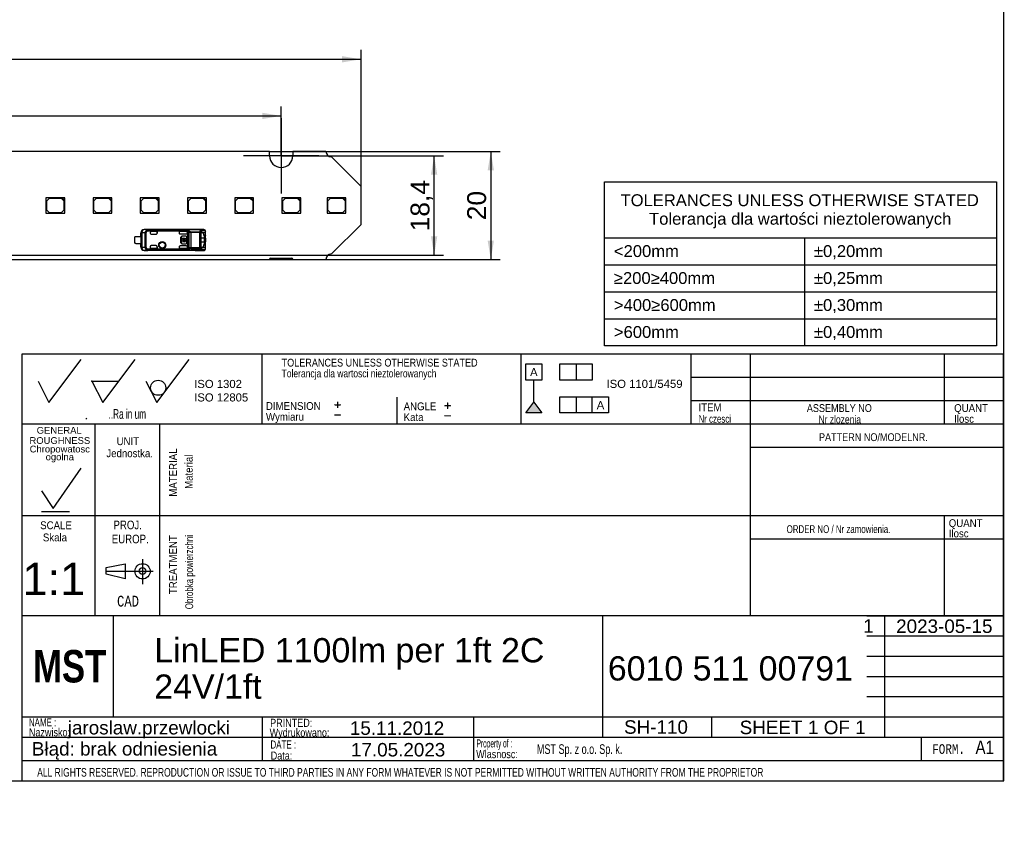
# Model space of a CAD drawing. Header units: millimetres. Extents: x 7 to 819, y 6 to 587.
# Tile 16 of 18: x 637 to 819, y 6 to 156. Entities that reach past the tile are written whole.
import ezdxf
from ezdxf.entities.mleader import LeaderData, LeaderLine
from ezdxf.enums import TextEntityAlignment as Align
from ezdxf.lldxf.tags import DXFTag
from ezdxf.math import Vec2, Vec3

# ---------------------------------------------------------------- set-up
doc = ezdxf.new("R2010")
doc.units = ezdxf.units.MM
for name, color, linetype in [('10', 7, 'Continuous'), ('Default', 7, 'Continuous'), ('frame', 7, 'Continuous'), ('LINLED_560X20MM_', 7, 'Continuous')]:
    doc.layers.add(name, color=color, linetype=linetype)
doc.styles.add('SEACAD_Arial', font='arial.ttf')
doc.styles.add('SEACAD_Lucida_Console', font='lucon.TTF', dxfattribs={"width": 0.8})
tags = doc.linetypes.add('CENTER2', pattern=[28.575, 19.05, -3.175, 3.175, -3.175]).pattern_tags.tags
tags[10:11] = [DXFTag(74, 4), DXFTag(75, 0), DXFTag(340, '0'), DXFTag(46, 0.0), DXFTag(50, 0.0), DXFTag(44, 0.0), DXFTag(45, 0.0)]
tags[8:9] = [DXFTag(74, 4), DXFTag(75, 0), DXFTag(340, '0'), DXFTag(46, 0.0), DXFTag(50, 0.0), DXFTag(44, 0.0), DXFTag(45, 0.0)]
tags[6:7] = [DXFTag(74, 4), DXFTag(75, 0), DXFTag(340, '0'), DXFTag(46, 0.0), DXFTag(50, 0.0), DXFTag(44, 0.0), DXFTag(45, 0.0)]
tags[4:5] = [DXFTag(74, 4), DXFTag(75, 0), DXFTag(340, '0'), DXFTag(46, 0.0), DXFTag(50, 0.0), DXFTag(44, 0.0), DXFTag(45, 0.0)]
doc.dimstyles.new('ISO', dxfattribs={"dimtxt": 3.5, "dimasz": 3.5, "dimexe": 1.75, "dimexo": 0, "dimgap": 0.875, "dimtad": 1, "dimtxsty": 'SEACAD_Arial', "dimblk1": '_SE_FILLED', "dimblk2": '_SE_FILLED', "dimsah": 1, "dimcen": 1.75, "dimadec": 0, "dimazin": 0, "dimtfac": 0.5, "dimtdec": 3, "dimtmove": 0, "dimatfit": 3, "dimfxl": 1, "dimarcsym": 0})

# ---------------------------------------------------------------- blocks, each defined once
blk = doc.blocks.new('SEANNOT_GROUP9')
at = {"layer": 'Default', "color": 7, "linetype": 'CENTER2'}
for p, q in [((685.15, 137.55), (685.15, 123.55)), ((692.15, 130.55), (678.15, 130.55))]:
    blk.add_line(p, q, dxfattribs=at)
blk = doc.blocks.new('SE1')
at = {"layer": 'LINLED_560X20MM_', "color": 7, "linetype": 'Continuous'}
for p, q in [((683, 131.35), (624.8, 131.35)), ((683, 130.55), (683, 131.35)), ((693.45, 131.35), (687.3, 131.35)), ((687.3, 131.35), (687.3, 130.55)), ((699.95, 124.85), (694.45, 130.35)), ((699.95, 117.85), (699.95, 124.85)), ((644.53, 122.75), (641.53, 122.75)), ((641.53, 122.75), (641.53, 119.95)), ((642.13, 122.65), (641.63, 122.15)), ((644.43, 122.65), (642.13, 122.65)), ((644.93, 122.15), (644.43, 122.65)), ((645.03, 122.75), (644.53, 122.75)), ((644.53, 122.75), (645.03, 122.25)), ((645.03, 122.25), (645.03, 122.75)), ((653.28, 122.75), (650.28, 122.75)), ((650.28, 122.75), (650.28, 119.95)), ((650.88, 122.65), (650.38, 122.15)), ((653.18, 122.65), (650.88, 122.65)), ((653.68, 122.15), (653.18, 122.65)), ((653.78, 122.75), (653.28, 122.75)), ((653.28, 122.75), (653.78, 122.25)), ((653.78, 122.25), (653.78, 122.75)), ((662.03, 122.75), (659.03, 122.75)), ((659.03, 122.75), (659.03, 119.95)), ((659.63, 122.65), (659.13, 122.15)), ((661.93, 122.65), (659.63, 122.65)), ((662.43, 122.15), (661.93, 122.65)), ((662.53, 122.75), (662.03, 122.75)), ((662.03, 122.75), (662.53, 122.25)), ((662.53, 122.25), (662.53, 122.75)), ((670.78, 122.75), (667.78, 122.75)), ((667.78, 122.75), (667.78, 119.95)), ((668.38, 122.65), (667.88, 122.15)), ((670.68, 122.65), (668.38, 122.65)), ((671.18, 122.15), (670.68, 122.65)), ((671.28, 122.75), (670.78, 122.75)), ((670.78, 122.75), (671.28, 122.25)), ((671.28, 122.25), (671.28, 122.75)), ((679.53, 122.75), (676.53, 122.75)), ((676.53, 122.75), (676.53, 119.95)), ((677.13, 122.65), (676.63, 122.15)), ((679.43, 122.65), (677.13, 122.65)), ((679.93, 122.15), (679.43, 122.65)), ((680.03, 122.75), (679.53, 122.75)), ((679.53, 122.75), (680.03, 122.25)), ((680.03, 122.25), (680.03, 122.75)), ((688.28, 122.75), (685.28, 122.75)), ((685.28, 122.75), (685.28, 119.95)), ((685.88, 122.65), (685.38, 122.15)), ((688.18, 122.65), (685.88, 122.65)), ((688.68, 122.15), (688.18, 122.65)), ((688.78, 122.75), (688.28, 122.75)), ((688.28, 122.75), (688.78, 122.25)), ((688.78, 122.25), (688.78, 122.75)), ((696.65, 122.75), (693.65, 122.75)), ((693.65, 122.75), (693.65, 119.95)), ((694.25, 122.65), (693.75, 122.15)), ((696.55, 122.65), (694.25, 122.65)), ((697.05, 122.15), (696.55, 122.65)), ((697.15, 122.75), (696.65, 122.75)), ((696.65, 122.75), (697.15, 122.25)), ((697.15, 122.25), (697.15, 122.75)), ((641.63, 122.15), (641.63, 120.55)), ((641.63, 120.55), (642.13, 120.05)), ((644.43, 120.05), (644.93, 120.55)), ((644.93, 120.55), (644.93, 122.15)), ((645.03, 119.95), (645.03, 122.25)), ((650.38, 122.15), (650.38, 120.55)), ((650.38, 120.55), (650.88, 120.05)), ((653.18, 120.05), (653.68, 120.55)), ((653.68, 120.55), (653.68, 122.15)), ((653.78, 119.95), (653.78, 122.25)), ((659.13, 122.15), (659.13, 120.55)), ((659.13, 120.55), (659.63, 120.05)), ((661.93, 120.05), (662.43, 120.55)), ((662.43, 120.55), (662.43, 122.15)), ((662.53, 119.95), (662.53, 122.25)), ((667.88, 122.15), (667.88, 120.55)), ((667.88, 120.55), (668.38, 120.05)), ((670.68, 120.05), (671.18, 120.55)), ((671.18, 120.55), (671.18, 122.15)), ((671.28, 119.95), (671.28, 122.25)), ((676.63, 122.15), (676.63, 120.55)), ((676.63, 120.55), (677.13, 120.05)), ((679.43, 120.05), (679.93, 120.55)), ((679.93, 120.55), (679.93, 122.15)), ((680.03, 119.95), (680.03, 122.25)), ((685.38, 122.15), (685.38, 120.55)), ((685.38, 120.55), (685.88, 120.05)), ((688.18, 120.05), (688.68, 120.55)), ((688.68, 120.55), (688.68, 122.15)), ((688.78, 119.95), (688.78, 122.25)), ((693.75, 122.15), (693.75, 120.55)), ((693.75, 120.55), (694.25, 120.05)), ((696.55, 120.05), (697.05, 120.55)), ((697.05, 120.55), (697.05, 122.15)), ((697.15, 119.95), (697.15, 122.25)), ((641.53, 119.95), (645.03, 119.95)), ((642.13, 120.05), (644.43, 120.05)), ((650.28, 119.95), (653.78, 119.95)), ((650.88, 120.05), (653.18, 120.05)), ((659.03, 119.95), (662.53, 119.95)), ((659.63, 120.05), (661.93, 120.05)), ((667.78, 119.95), (671.28, 119.95)), ((668.38, 120.05), (670.68, 120.05)), ((676.53, 119.95), (680.03, 119.95)), ((677.13, 120.05), (679.43, 120.05)), ((685.28, 119.95), (688.78, 119.95)), ((685.88, 120.05), (688.18, 120.05)), ((693.65, 119.95), (697.15, 119.95)), ((694.25, 120.05), (696.55, 120.05)), ((669.2, 116.9), (659.76, 116.9)), ((659.76, 116.9), (659.77, 116.88)), ((660.44, 116.87), (659.77, 116.88)), ((660.44, 116.87), (670.23, 116.87)), ((660.44, 116.87), (660.44, 116.87)), ((670.23, 116.87), (660.44, 116.87)), ((669.2, 116.89), (669.2, 116.9)), ((670.81, 116.89), (669.2, 116.89)), ((670.81, 116.89), (669.21, 116.89)), ((670.81, 116.89), (670.23, 116.87)), ((670.23, 116.87), (670.23, 116.87)), ((694.45, 112.35), (699.95, 117.85)), ((658.05, 114.37), (658.05, 115.52)), ((658.2, 115.57), (659.15, 115.57)), ((659.15, 115.57), (659.15, 116.3)), ((659.17, 116.28), (659.15, 116.3)), ((659.15, 115.57), (659.15, 114.32)), ((659.31, 116.28), (659.17, 116.28)), ((659.17, 113.61), (659.17, 116.28)), ((659.93, 116.27), (659.31, 116.28)), ((659.31, 116.28), (659.31, 113.61)), ((659.93, 113.62), (659.93, 116.27)), ((660.08, 116.27), (659.93, 116.27)), ((660.08, 116.27), (660.08, 113.62)), ((660.23, 116.77), (660.31, 116.6)), ((667.84, 116.78), (660.31, 116.78)), ((660.31, 116.6), (660.31, 116.78)), ((667.79, 116.6), (660.31, 116.6)), ((660.85, 116.3), (660.85, 116.2)), ((662.15, 116.5), (661.05, 116.5)), ((662.15, 116.5), (661.05, 116.5)), ((661.05, 116.5), (661.05, 116.5)), ((661.05, 116), (661.95, 116)), ((662.15, 116.2), (662.15, 116.5)), ((662.15, 116.5), (662.15, 116.5)), ((662.15, 116.5), (662.15, 116.2)), ((662.15, 116.2), (662.15, 116.2)), ((667.59, 116.5), (666.25, 116.5)), ((666.25, 116.5), (666.25, 116.25)), ((667.59, 116.5), (666.25, 116.5)), ((666.25, 116.5), (666.25, 116.5)), ((666.25, 116.5), (666.25, 116.26)), ((666.25, 116.26), (666.25, 116.25)), ((666.45, 116.06), (667.59, 116.06)), ((666.49, 115.25), (666.46, 115.25)), ((666.46, 115.25), (666.46, 114.65)), ((666.49, 115.25), (666.49, 114.65)), ((666.74, 115.44), (666.6, 115.44)), ((666.6, 115.44), (666.6, 114.45)), ((666.74, 115.01), (666.74, 115.44)), ((666.84, 115.01), (666.74, 115.01)), ((666.89, 115.67), (666.89, 115.65)), ((667.49, 115.67), (666.89, 115.67)), ((667.49, 115.65), (666.89, 115.65)), ((667.38, 115.01), (666.96, 115.01)), ((667.09, 115.15), (667.09, 115.27)), ((667.25, 115.27), (667.25, 115.15)), ((667.49, 115.65), (667.49, 115.67)), ((667.6, 115.01), (667.5, 115.01)), ((667.59, 116.5), (667.59, 116.5)), ((667.6, 114.88), (667.6, 115.01)), ((667.71, 115.45), (667.69, 115.45)), ((667.69, 114.45), (667.69, 115.45)), ((667.71, 114.45), (667.71, 115.45)), ((667.79, 116.58), (667.79, 116.6)), ((667.79, 116.58), (667.79, 116.3)), ((667.79, 116.26), (667.79, 116.3)), ((667.79, 116.26), (667.79, 113.64)), ((668.07, 113.45), (668.07, 116.44)), ((668.41, 116.49), (668.41, 116.36)), ((668.41, 116.49), (670.05, 116.49)), ((668.41, 116.36), (668.41, 113.53)), ((670.05, 116.36), (668.41, 116.36)), ((670.05, 116.36), (670.05, 116.49)), ((670.05, 116.36), (670.24, 116.36)), ((670.05, 113.53), (670.05, 116.36)), ((670.24, 116.36), (670.24, 113.53)), ((670.26, 114.1), (670.26, 115.8)), ((670.85, 115.3), (670.26, 115.3)), ((670.36, 116.31), (670.52, 116.31)), ((671, 116.69), (670.42, 116.67)), ((670.48, 116.41), (670.42, 116.39)), ((670.48, 116.41), (670.81, 116.41)), ((670.52, 116.31), (670.81, 116.41)), ((670.81, 116.02), (671.09, 116.09)), ((671.15, 115.74), (670.85, 115.7)), ((670.85, 115.7), (670.85, 115.3)), ((671.15, 115.3), (670.85, 115.3)), ((670.85, 115.3), (670.85, 114.6)), ((671.09, 116.09), (671.09, 116.65)), ((671.15, 115.74), (671.15, 116.49)), ((671.15, 115.3), (671.15, 115.74)), ((671.15, 115.3), (671.15, 114.6)), ((658.2, 114.32), (659.15, 114.32)), ((659.15, 113.6), (659.15, 114.32)), ((659.15, 113.6), (659.17, 113.61)), ((659.17, 113.61), (659.31, 113.61)), ((659.31, 113.61), (659.93, 113.62)), ((659.93, 113.62), (660.08, 113.62)), ((660.31, 113.29), (660.23, 113.12)), ((660.31, 113.29), (667.79, 113.29)), ((660.31, 113.11), (660.31, 113.29)), ((660.85, 113.7), (660.85, 113.59)), ((661.95, 113.9), (661.05, 113.9)), ((661.05, 113.39), (661.05, 113.39)), ((661.05, 113.39), (662.15, 113.39)), ((662.15, 113.39), (661.05, 113.39)), ((662.15, 113.39), (662.15, 113.7)), ((662.15, 113.7), (662.15, 113.7)), ((662.15, 113.7), (662.15, 113.39)), ((662.15, 113.39), (662.15, 113.39)), ((666.25, 113.64), (666.25, 113.39)), ((666.25, 113.64), (666.25, 113.64)), ((666.25, 113.64), (666.25, 113.39)), ((667.59, 113.39), (666.25, 113.39)), ((666.25, 113.39), (666.25, 113.39)), ((667.59, 113.39), (666.25, 113.39)), ((667.59, 113.84), (666.45, 113.84)), ((666.46, 114.65), (666.49, 114.65)), ((666.6, 114.45), (666.74, 114.45)), ((666.74, 114.45), (666.74, 114.88)), ((666.74, 114.88), (666.84, 114.88)), ((666.89, 114.25), (666.89, 114.22)), ((666.89, 114.25), (667.49, 114.25)), ((666.89, 114.22), (667.49, 114.22)), ((666.96, 114.88), (667.38, 114.88)), ((667.49, 114.22), (667.49, 114.25)), ((667.5, 114.88), (667.6, 114.88)), ((667.59, 113.39), (667.59, 113.39)), ((667.69, 114.45), (667.71, 114.45)), ((667.79, 113.59), (667.79, 113.64)), ((667.79, 113.59), (667.79, 113.31)), ((668.41, 113.53), (670.05, 113.53)), ((668.41, 113.53), (668.41, 113.4)), ((668.41, 113.4), (670.05, 113.4)), ((670.05, 113.53), (670.24, 113.53)), ((670.05, 113.4), (670.05, 113.53)), ((670.26, 114.6), (670.85, 114.6)), ((670.52, 113.58), (670.36, 113.58)), ((670.42, 113.22), (671, 113.21)), ((670.43, 113.5), (670.48, 113.48)), ((670.81, 113.48), (670.48, 113.48)), ((670.81, 113.48), (670.52, 113.58)), ((671.09, 113.8), (670.81, 113.87)), ((670.85, 114.6), (671.15, 114.6)), ((670.85, 114.6), (670.85, 114.19)), ((670.85, 114.19), (671.15, 114.15)), ((671.09, 113.25), (671.09, 113.8)), ((671.15, 114.15), (671.15, 114.6)), ((671.15, 113.4), (671.15, 114.15)), ((624.8, 111.35), (683, 111.35)), ((659.77, 113.01), (659.76, 113)), ((669.2, 113), (659.76, 113)), ((659.77, 113.01), (660.44, 113.02)), ((660.31, 113.11), (667.85, 113.11)), ((670.23, 113.03), (660.44, 113.03)), ((660.44, 113.03), (660.44, 113.02)), ((670.23, 113.02), (660.44, 113.02)), ((669.2, 113), (669.2, 113.01)), ((669.2, 113.01), (670.81, 113.01)), ((669.21, 113.01), (670.81, 113.01)), ((670.23, 113.02), (670.23, 113.03)), ((670.23, 113.02), (670.81, 113.01)), ((683.25, 111.6), (687.05, 111.6)), ((687.3, 111.35), (693.45, 111.35))]:
    blk.add_line(p, q, dxfattribs=at)
for radius in [0.657, 0.586, 0.552, 0.55]:
    blk.add_circle((663.1, 114), radius, dxfattribs=at)
for centre, radius, start, end in [((685.15, 130.55), 2.15, 180, 0), ((694.45, 131.35), 1, 180, 270), ((659.77, 116.28), 0.6, 90.167, 179.9956), ((670.5, 116.57), 0.407, 132.1388, 158.8853), ((670.21, 116.66), 0.207, 3.114, 84.8372), ((670.81, 116.55), 0.334, 46.1104, 90.7768), ((670.8, 116.69), 0.195, 358.48, 88.0009), ((658.2, 115.32), 0.25, 90, 126.8699), ((660.51, 116.26), 0.581, 119.4689, 178.872), ((660.3, 116.57), 0.213, 87.5508, 111.036), ((661.05, 116.2), 0.2, 180, 270), ((666.89, 115.25), 0.426, 90, 180), ((666.89, 115.25), 0.4, 90, 180), ((667.17, 114.95), 0.337, 104.2042, 168.6727), ((667.17, 114.95), 0.217, 112.432, 162.2153), ((667.17, 114.95), 0.337, 11.3273, 75.7958), ((667.17, 114.95), 0.217, 17.7847, 67.568), ((667.49, 115.45), 0.226, 0, 90), ((667.49, 115.45), 0.2, 0, 90), ((668.61, 116.43), 0.844, 155.6531, 168.4656), ((667.28, 115.24), 1.43, 56.5348, 69.274), ((667.38, 115.61), 1.26, 50.3962, 68.2215), ((668.44, 116.26), 0.417, 128.8787, 154.1069), ((668.42, 117.2), 0.835, 245.1134, 269.2217), ((668.43, 116.85), 0.367, 227.8882, 266.9813), ((671.29, 116.2), 1.27, 156.5296, 167.1701), ((670.02, 116.24), 0.249, 29.2863, 83.1685), ((670.06, 116.46), 0.264, 20.0118, 76.8819), ((671.14, 116.11), 0.935, 152.0835, 164.2354), ((670.63, 116.38), 0.362, 126.7396, 153.2278), ((669.85, 115.73), 1, 358.5159, 16.9099), ((670.77, 116.52), 0.383, 356.0954, 45.5971), ((670.93, 116.67), 0.168, 351.8712, 47.8737), ((670.41, 115.79), 0.745, 355.9747, 23.6554), ((658.2, 114.57), 0.25, 233.1301, 270), ((659.77, 113.61), 0.6, 180.0044, 269.8384), ((660.51, 113.63), 0.583, 181.2448, 240.4152), ((661.05, 113.7), 0.2, 90, 180), ((666.89, 114.65), 0.426, 180, 270), ((666.89, 114.65), 0.4, 180, 270), ((667.17, 114.95), 0.337, 191.3273, 348.6727), ((667.17, 114.95), 0.217, 197.7847, 342.2153), ((667.49, 114.45), 0.2, 270, 360), ((667.49, 114.45), 0.226, 270, 360), ((667.3, 114.61), 1.39, 290.5131, 303.675), ((668.26, 113.35), 0.473, 186.7862, 209.799), ((667.36, 114.32), 1.3, 292.1154, 309.3312), ((668.42, 112.7), 0.829, 90.6937, 114.9709), ((668.41, 113.61), 0.374, 204.2976, 232.5166), ((668.43, 113.04), 0.368, 93.1482, 132.1817), ((670.02, 113.65), 0.249, 276.7448, 330.7526), ((671.29, 113.69), 1.27, 192.7997, 203.4875), ((670.06, 113.44), 0.264, 283.1368, 339.9954), ((670.5, 113.33), 0.407, 201.1423, 227.8571), ((670.21, 113.23), 0.207, 275.1634, 356.886), ((671.21, 113.81), 1.02, 196.251, 207.4426), ((670.63, 113.51), 0.362, 206.7747, 233.2552), ((669.71, 114.18), 1.14, 344.2066, 0.3835), ((670.8, 113.2), 0.195, 272.0033, 1.5118), ((670.77, 113.37), 0.38, 314.263, 4.1551), ((670.93, 113.22), 0.167, 312.1302, 8.1803), ((670.41, 114.1), 0.741, 336.2651, 4.0975), ((660.3, 113.32), 0.213, 248.9632, 272.4491), ((670.81, 113.34), 0.334, 269.1862, 313.9533), ((683.25, 111.35), 0.25, 90, 180), ((687.05, 111.35), 0.25, 0, 90), ((694.45, 111.35), 1, 90, 180)]:
    blk.add_arc(centre, radius, start, end, dxfattribs=at)
for centre, major_axis, ratio, start_param, end_param in [((659.75, 116.3), (0.424, -0.424), 0.999924, 2.349833, 3.926953), ((659.77, 116.28), (0.006, 0.6), 0.766027, 0.015856, 1.578763), ((669.2, 116.3), (0, 0.6), 0.999962, 6.103712, 6.283185), ((670.23, 116.67), (-0.005, 0.2), 0.939661, 4.689876, 6.257716), ((661.05, 116.3), (0, -0.2), 0.999994, 3.141593, 4.712389), ((661.05, 116.3), (0, -0.2), 0.999994, 3.141593, 4.712389), ((661.95, 116.2), (-0.2, 0), 0.999848, 1.570796, 3.141593), ((661.95, 116.2), (-0.2, 0), 0.999848, 1.570796, 3.141593), ((666.45, 116.26), (0.141, -0.141), 0.999695, 3.926839, 5.497939), ((666.45, 116.25), (0.141, -0.141), 0.999695, 3.9588, 4.712389), ((667.59, 116.3), (0, -0.2), 0.999994, 1.570796, 3.141593), ((667.59, 116.3), (0, -0.2), 0.999994, 1.570796, 3.141593), ((667.59, 116.26), (0, -0.2), 0.999848, 0, 1.570796), ((671, 115.78), (-0.001, -0.902), 0.342128, 2.840877, 3.150375), ((659.75, 113.6), (0.424, 0.424), 0.999924, 2.356233, 3.933355), ((659.77, 113.61), (-0.006, 0.6), 0.766027, 1.56283, 3.125796), ((661.05, 113.59), (0, 0.2), 0.999994, 1.570796, 3.141593), ((661.05, 113.59), (0, 0.2), 0.999994, 1.570796, 3.141593), ((661.95, 113.7), (-0.2, 0), 0.999848, 3.141593, 4.712389), ((661.95, 113.7), (-0.2, 0), 0.999848, 3.141593, 4.712389), ((666.45, 113.64), (0.141, 0.141), 0.999695, 0.785246, 2.356347), ((666.45, 113.64), (0.141, 0.141), 0.999695, 1.570796, 2.343651), ((667.59, 113.64), (0, 0.2), 0.999848, 4.712389, 6.283185), ((667.59, 113.59), (0, 0.2), 0.999994, 3.140535, 4.712389), ((667.59, 113.59), (0, 0.2), 0.999994, 3.140004, 4.712389), ((670.23, 113.22), (0.005, 0.2), 0.939661, 3.16702, 4.734916), ((671, 114.11), (0, 0.9), 0.34204, 3.132977, 3.442996), ((669.2, 113.6), (0, 0.6), 0.999962, 3.141593, 3.321066)]:
    blk.add_ellipse(centre, major_axis=major_axis, ratio=ratio, start_param=start_param, end_param=end_param, dxfattribs=at)
for points, degree, knots in [([(660.23, 116.77), (660.23, 116.78), (660.25, 116.81), (660.27, 116.83), (660.31, 116.85), (660.36, 116.87), (660.41, 116.87), (660.44, 116.87)], 3, [0, 0, 0, 0, 0.225106, 0.406821, 0.546306, 0.765172, 1, 1, 1, 1]), ([(660.44, 116.87), (660.43, 116.87), (660.41, 116.86), (660.38, 116.86), (660.36, 116.85), (660.34, 116.84), (660.33, 116.83), (660.32, 116.81), (660.31, 116.79), (660.31, 116.78)], 3, [0, 0, 0, 0, 0.110474, 0.221192, 0.340028, 0.473427, 0.625996, 0.800833, 1, 1, 1, 1]), ([(660.31, 116.6), (660.2, 116.54), (660.15, 116.46), (660.09, 116.37), (660.08, 116.27)], 2, [0, 0, 0, 0.5, 0.5, 1, 1, 1]), ([(670.26, 115.8), (670.26, 116.05), (670.32, 116.23), (670.38, 116.41), (670.48, 116.41)], 2, [0, 0, 0, 0.5, 0.5, 1, 1, 1]), ([(670.81, 116.02), (670.8, 116.04), (670.78, 116.08), (670.75, 116.14), (670.71, 116.2), (670.67, 116.24), (670.62, 116.28), (670.57, 116.3), (670.54, 116.31), (670.52, 116.31)], 3, [0, 0, 0, 0, 0.117572, 0.243562, 0.377981, 0.520832, 0.67212, 0.831843, 1, 1, 1, 1]), ([(670.81, 116.41), (670.89, 116.41), (670.96, 116.33), (671.04, 116.24), (671.09, 116.09)], 2, [0, 0, 0, 0.50021, 0.50021, 1, 1, 1]), ([(671.15, 116.49), (671.15, 116.51), (671.15, 116.54), (671.14, 116.58), (671.12, 116.62), (671.1, 116.64), (671.09, 116.65)], 3, [0, 0, 0, 0, 0.244652, 0.491458, 0.742562, 1, 1, 1, 1]), ([(660.08, 113.62), (660.09, 113.52), (660.15, 113.44), (660.2, 113.35), (660.31, 113.29)], 2, [0, 0, 0, 0.5, 0.5, 1, 1, 1]), ([(670.48, 113.48), (670.39, 113.49), (670.32, 113.67), (670.26, 113.84), (670.26, 114.1)], 2, [0, 0, 0, 0.5, 0.5, 1, 1, 1]), ([(670.52, 113.58), (670.52, 113.58), (670.55, 113.58), (670.61, 113.6), (670.68, 113.66), (670.75, 113.75), (670.79, 113.83), (670.81, 113.87)], 3, [0, 0, 0, 0, 0.000046, 0.262507, 0.516593, 0.762391, 1, 1, 1, 1]), ([(671.09, 113.25), (671.1, 113.25), (671.12, 113.27), (671.13, 113.29), (671.14, 113.32), (671.15, 113.36), (671.15, 113.39), (671.15, 113.4)], 3, [0, 0, 0, 0, 0.20636, 0.408491, 0.607418, 0.804218, 1, 1, 1, 1]), ([(660.44, 113.02), (660.43, 113.02), (660.4, 113.02), (660.36, 113.03), (660.33, 113.03), (660.29, 113.05), (660.26, 113.07), (660.24, 113.11), (660.23, 113.12)], 3, [0, 0, 0, 0, 0.120723, 0.235221, 0.34634, 0.457185, 0.682198, 1, 1, 1, 1]), ([(660.31, 113.11), (660.31, 113.1), (660.32, 113.08), (660.33, 113.05), (660.36, 113.04), (660.39, 113.03), (660.43, 113.03), (660.44, 113.03)], 3, [0, 0, 0, 0, 0.272042, 0.497908, 0.684926, 0.845835, 1, 1, 1, 1])]:
    blk.add_open_spline(points, degree=degree, knots=knots, dxfattribs=at)
for points, degree in [([(667.79, 113.29), (667.79, 113.29), (667.79, 113.3), (667.79, 113.3), (667.79, 113.31), (667.79, 113.31)], 3), ([(671.09, 113.8), (670.97, 113.48), (670.81, 113.48)], 2)]:
    blk.add_open_spline(points, degree=degree, dxfattribs=at)
blk = doc.blocks.new('DMBLK1')
at = {"layer": 'Default', "linetype": 'Continuous'}
for points in [[(714.09, 127.05), (713.51, 130.55), (712.92, 127.05)], [(714.09, 115.65), (712.92, 115.65), (713.51, 112.15)]]:
    blk.add_hatch(color=7, dxfattribs=at).paths.add_polyline_path(points)
at = {"layer": 'Default', "color": 7, "linetype": 'Continuous'}
for p, q in [((685.15, 130.55), (715.26, 130.55)), ((713.51, 112.15), (713.51, 130.55)), ((622.65, 112.15), (715.26, 112.15))]:
    blk.add_line(p, q, dxfattribs=at)
at = {"layer": 'Default', "color": 7, "linetype": 'Continuous', "style": 'SEACAD_Arial'}
blk.add_text('18,4', height=3.5, rotation=90, dxfattribs=at).set_placement((709.13, 116.55), align=Align.TOP_LEFT)
blk = doc.blocks.new('_SE_FILLED')
at = {"color": 0}
blk.add_line((0, 0), (-1, 0), dxfattribs=at)
blk.add_solid([(0, 0), (-1, -0.1665), (-1, 0.1665), (0, 0)], dxfattribs=at)
blk = doc.blocks.new('DMBLK2')
at = {"layer": 'Default', "linetype": 'Continuous'}
for points in [[(724.59, 127.85), (724.01, 131.35), (723.42, 127.85)], [(724.59, 114.85), (723.42, 114.85), (724.01, 111.35)]]:
    blk.add_hatch(color=7, dxfattribs=at).paths.add_polyline_path(points)
at = {"layer": 'Default', "color": 7, "linetype": 'Continuous'}
for p, q in [((683, 131.35), (725.76, 131.35)), ((724.01, 131.35), (724.01, 111.35)), ((683, 111.35), (725.76, 111.35))]:
    blk.add_line(p, q, dxfattribs=at)
at = {"layer": 'Default', "color": 7, "linetype": 'Continuous', "style": 'SEACAD_Arial'}
blk.add_text('20', height=3.5, rotation=90, dxfattribs=at).set_placement((719.63, 118.61), align=Align.TOP_LEFT)
blk = doc.blocks.new('DMBLK13')
at = {"layer": 'Default', "linetype": 'Continuous'}
for points in [[(563.65, 138.53), (560.15, 137.95), (563.65, 137.37)], [(681.65, 138.53), (681.65, 137.37), (685.15, 137.95)]]:
    blk.add_hatch(color=7, dxfattribs=at).paths.add_polyline_path(points)
at = {"layer": 'Default', "color": 7, "linetype": 'Continuous'}
for p, q in [((560.15, 130.55), (560.15, 139.7)), ((685.15, 130.55), (685.15, 139.7)), ((560.15, 137.95), (685.15, 137.95))]:
    blk.add_line(p, q, dxfattribs=at)
at = {"layer": 'Default', "color": 7, "linetype": 'Continuous', "style": 'SEACAD_Arial'}
blk.add_text('125', height=3.5, dxfattribs=at).set_placement((618.54, 142.33), align=Align.TOP_LEFT)
blk = doc.blocks.new('DMBLK15')
at = {"layer": 'Default', "linetype": 'Continuous'}
for points in [[(143.85, 149.03), (140.35, 148.45), (143.85, 147.87)], [(696.45, 149.03), (696.45, 147.87), (699.95, 148.45)]]:
    blk.add_hatch(color=7, dxfattribs=at).paths.add_polyline_path(points)
at = {"layer": 'Default', "color": 7, "linetype": 'Continuous'}
for p, q in [((140.35, 124.85), (140.35, 150.2)), ((699.95, 124.85), (699.95, 150.2)), ((140.35, 148.45), (699.95, 148.45))]:
    blk.add_line(p, q, dxfattribs=at)
at = {"layer": 'Default', "color": 7, "linetype": 'Continuous', "style": 'SEACAD_Arial'}
blk.add_text('559,6', height=3.5, dxfattribs=at).set_placement((413.99, 152.83), align=Align.TOP_LEFT)
blk = doc.blocks.new('SEANNOT_GROUP22')
at = {"layer": 'Default', "color": 7, "linetype": 'Continuous', "style": 'SEACAD_Arial'}
for s, p in [('LinLED 1100lm per 1ft 2C', (661.62, 41.14)), ('24V/1ft', (661.62, 34.39))]:
    blk.add_text(s, height=4.5, dxfattribs=at).set_placement(p, align=Align.TOP_LEFT)
blk = doc.blocks.new('SEANNOT_GROUP23')
at = {"layer": 'Default', "color": 7, "linetype": 'Continuous', "style": 'SEACAD_Arial'}
blk.add_text('6010 511 00791', height=4.5, dxfattribs=at).set_placement((745.7, 37.77), align=Align.TOP_LEFT)
blk = doc.blocks.new('SEANNOT_GROUP24')
at = {"layer": 'Default', "color": 7, "linetype": 'Continuous', "style": 'SEACAD_Arial'}
blk.add_text('jaroslaw.przewlocki', height=2.5, dxfattribs=at).set_placement((645.59, 25.78), align=Align.TOP_LEFT)
blk = doc.blocks.new('SEANNOT_GROUP25')
at = {"layer": 'Default', "color": 7, "linetype": 'Continuous', "style": 'SEACAD_Arial'}
blk.add_text('SH-110', height=2.5, dxfattribs=at).set_placement((748.71, 25.9), align=Align.TOP_LEFT)
blk = doc.blocks.new('SEANNOT_GROUP26')
at = {"layer": 'Default', "color": 7, "linetype": 'Continuous', "style": 'SEACAD_Arial'}
blk.add_text('1:1', height=6, dxfattribs=at).set_placement((637.18, 55.12), align=Align.TOP_LEFT)
blk = doc.blocks.new('_Dot')
at = {"color": 0, "linetype": 'ByBlock', "lineweight": -2}
blk.add_line((-0.5, 0), (-1, 0), dxfattribs=at)
at = {"color": 0, "linetype": 'ByBlock', "const_width": 0.5}
blk.add_lwpolyline([(-0.25, 0, 1), (0.25, 0, 1)], format="xyb", close=True, dxfattribs=at)
blk = doc.blocks.new('SEANNOT_GROUP28')
at = {"layer": 'Default', "color": 7, "linetype": 'Continuous', "style": 'SEACAD_Arial'}
blk.add_text('15.11.2012', height=2.5, dxfattribs=at).set_placement((697.88, 25.7), align=Align.TOP_LEFT)
blk = doc.blocks.new('SEANNOT_GROUP29')
at = {"layer": 'Default', "color": 7, "linetype": 'Continuous', "style": 'SEACAD_Arial'}
blk.add_text('17.05.2023', height=2.5, dxfattribs=at).set_placement((698.09, 21.69), align=Align.TOP_LEFT)
blk = doc.blocks.new('SEANNOT_GROUP30')
at = {"layer": 'Default', "color": 7, "linetype": 'Continuous', "style": 'SEACAD_Arial'}
blk.add_text('1', height=2.5, dxfattribs=at).set_placement((793.05, 44.63), align=Align.TOP_LEFT)
blk = doc.blocks.new('SEANNOT_GROUP31')
at = {"layer": 'Default', "color": 7, "linetype": 'Continuous', "style": 'SEACAD_Arial'}
for s, p in [('SHEET ', (770.14, 25.83)), ('1', (782.8, 25.83)), (' OF ', (784.76, 25.83)), ('1', (791.55, 25.83))]:
    blk.add_text(s, height=2.5, dxfattribs=at).set_placement(p, align=Align.TOP_LEFT)
blk = doc.blocks.new('SEANNOT_GROUP32')
at = {"layer": 'Default', "color": 7, "linetype": 'Continuous', "style": 'SEACAD_Arial'}
blk.add_text('2023-05-15', height=2.5, dxfattribs=at).set_placement((799.15, 44.59), align=Align.TOP_LEFT)
blk = doc.blocks.new('SE8')
at = {"layer": 'frame', "color": 7, "linetype": 'Continuous'}
for p, q in [((745.07, 115.34), (817.78, 115.34)), ((782.15, 115.34), (782.15, 110.34)), ((745.07, 110.34), (817.78, 110.34)), ((782.15, 110.34), (782.15, 105.34)), ((745.07, 105.34), (817.78, 105.34)), ((782.15, 105.34), (782.15, 100.34)), ((745.07, 100.34), (817.78, 100.34)), ((782.15, 100.34), (782.15, 95.34))]:
    blk.add_line(p, q, dxfattribs=at)
blk.add_lwpolyline([(745.07, 95.34), (745.07, 125.76), (817.78, 125.76), (817.78, 95.34), (745.07, 95.34)], dxfattribs=at)
at = {"layer": 'frame', "color": 7, "linetype": 'Continuous', "style": 'SEACAD_Arial'}
for s, p in [('TOLERANCES UNLESS OTHERWISE STATED', (748.06, 123.42)), ('Tolerancja dla wartości nieztolerowanych', (753.35, 119.98)), ('<200mm', (746.83, 113.99)), ('±0,20mm', (783.91, 113.99)), ('≥200≥400mm', (746.83, 108.99)), ('±0,25mm', (783.91, 108.99)), ('>400≥600mm', (746.83, 103.99)), ('±0,30mm', (783.91, 103.99)), ('>600mm', (746.83, 98.99)), ('±0,40mm', (783.91, 98.99))]:
    blk.add_text(s, height=2.2, dxfattribs=at).set_placement(p, align=Align.TOP_LEFT)

msp = doc.modelspace()

# ---------------------------------------------------------------- hatches: boundary and pattern name
at = {"layer": 'Default', "linetype": 'Continuous'}
msp.add_hatch(color=7, dxfattribs=at).paths.add_polyline_path([(731.992, 84.877), (730.492, 82.892), (733.492, 82.892)])

# ---------------------------------------------------------------- linework, layer by layer
at = {"layer": '10', "color": 7, "linetype": 'Continuous'}
for p, q in [((681.575, 93.794), (681.575, 80.794)), ((729.575, 93.794), (729.575, 80.794)), ((761.075, 93.794), (761.075, 80.794)), ((772.075, 93.794), (772.075, 45.294)), ((808.075, 93.794), (808.075, 80.794)), ((642.075, 84.794), (648.075, 92.794)), ((652.075, 84.794), (658.075, 92.794)), ((662.075, 84.794), (668.075, 92.794)), ((819.075, 89.461), (761.075, 89.461)), ((640.075, 88.794), (642.075, 84.794)), ((650.075, 88.794), (655.075, 88.794)), ((650.075, 88.794), (652.075, 84.794)), ((660.075, 88.794), (662.075, 84.794)), ((706.575, 85.794), (706.575, 80.794)), ((819.075, 85.127), (761.075, 85.127)), ((819.075, 80.794), (637.075, 80.794)), ((648.949, 81.721), (649.125, 81.927)), ((650.575, 80.794), (650.575, 45.294)), ((650.575, 80.794), (650.575, 46.794)), ((662.575, 80.794), (662.575, 45.294)), ((819.075, 76.461), (772.075, 76.461)), ((642.877, 65.159), (648.076, 72.664)), ((640.735, 68.441), (642.877, 65.159)), ((640.735, 64.619), (645.934, 64.619)), ((819.075, 63.794), (637.075, 63.794)), ((808.075, 63.794), (808.075, 45.294)), ((819.075, 59.461), (772.075, 59.461)), ((652.721, 54.209), (656.206, 54.901)), ((656.206, 54.901), (656.206, 52.133)), ((659.45, 55.77), (659.45, 51.161)), ((659.45, 55.77), (659.45, 51.161)), ((652.721, 53.016), (652.721, 54.209)), ((656.206, 52.133), (652.721, 53.016)), ((744.7, 45.294), (637.075, 45.294)), ((744.575, 45.294), (637.075, 45.294)), ((654.075, 26.544), (654.075, 45.294)), ((793.7, 45.294), (819.2, 45.294)), ((797.075, 22.794), (797.075, 45.294)), ((793.7, 41.544), (819.2, 41.544)), ((793.7, 37.794), (819.2, 37.794)), ((793.7, 34.044), (819.2, 34.044)), ((793.7, 30.294), (819.2, 30.294)), ((637.075, 26.544), (819.2, 26.544)), ((681.603, 26.521), (681.603, 18.396)), ((720.78, 26.456), (720.78, 18.331)), ((764.95, 26.544), (764.95, 22.794)), ((637.075, 22.794), (793.7, 22.794)), ((803.762, 22.794), (803.762, 18.419)), ((637.075, 18.419), (819.075, 18.419))]:
    msp.add_line(p, q, dxfattribs=at)
at = {"layer": '10', "color": 7, "linetype": 'CENTER2'}
msp.add_line((652.721, 53.517), (661.436, 53.517), dxfattribs=at)
at = {"layer": '10', "color": 7, "linetype": 'Continuous'}
for points in [[(819.075, 14.669), (819.075, 93.794), (637.075, 93.794), (637.075, 14.669), (819.075, 14.669)], [(744.7, 45.294), (744.7, 22.794), (819.075, 22.794), (819.075, 45.294), (744.7, 45.294)]]:
    msp.add_lwpolyline(points, dxfattribs=at)
for centre, radius in [((662.347, 87.549), 1.402), ((659.45, 53.517), 1.415), ((659.45, 53.576), 0.607)]:
    msp.add_circle(centre, radius, dxfattribs=at)
msp.add_point((650.075, 88.794), dxfattribs=at)
at = {"layer": 'Default', "color": 7, "linetype": 'Continuous'}
for p, q in [((819.1, 14.67), (819.1, 586.67)), ((730.492, 88.983), (730.492, 91.983)), ((730.492, 91.983), (733.492, 91.983)), ((733.492, 91.983), (733.492, 88.983)), ((736.828, 88.983), (736.828, 91.983)), ((736.828, 91.983), (742.828, 91.983)), ((739.828, 91.983), (739.828, 88.983)), ((742.828, 91.983), (742.828, 88.983)), ((733.492, 88.983), (730.492, 88.983)), ((731.992, 84.877), (731.992, 88.983)), ((742.828, 88.983), (736.828, 88.983)), ((736.828, 82.892), (736.828, 85.892)), ((736.828, 85.892), (745.828, 85.892)), ((739.828, 85.892), (739.828, 82.892)), ((742.828, 82.892), (742.828, 85.892)), ((745.828, 85.892), (745.828, 82.892)), ((730.492, 82.892), (731.992, 84.877)), ((731.992, 84.877), (733.492, 82.892)), ((733.492, 82.892), (730.492, 82.892)), ((745.828, 82.892), (736.828, 82.892)), ((6.708, 14.67), (819.1, 14.67))]:
    msp.add_line(p, q, dxfattribs=at)

# ---------------------------------------------------------------- block references
at = {"layer": 'Default'}
for name in ['SEANNOT_GROUP9', 'SE1', 'SEANNOT_GROUP26', 'SEANNOT_GROUP30', 'SEANNOT_GROUP32', 'SEANNOT_GROUP22', 'SEANNOT_GROUP23', 'SEANNOT_GROUP24', 'SEANNOT_GROUP28', 'SEANNOT_GROUP25', 'SEANNOT_GROUP31', 'SEANNOT_GROUP29']:
    msp.add_blockref(name, (0, 0), dxfattribs=at)
at = {"layer": 'frame'}
msp.add_blockref('SE8', (0, 0), dxfattribs=at)

# ---------------------------------------------------------------- texts
at = {"layer": '10', "attachment_point": 1}
for s, insert, char_height, width, style in [('{\\farial rounded mt|b0||i0||c0|p34;\\C7;\\H1.45000002;\\W0.83002;TOLERANCES UNLESS OTHERWISE STATED}', (685.231, 92.931), 1.45, 38.61414, 'SEACAD_Arial'), ('{\\farial rounded mt|b0||i0||c0|p34;\\C7;\\H1.45000002;\\W0.77704;Tolerancja dla wartosci nieztolerowanych}', (685.231, 90.931), 1.45, 36.02936, 'SEACAD_Arial'), ('{\\farial rounded mt|b0||i0||c0|p34;\\C7;\\H1.45000002;\\W0.883;DIMENSION}', (682.324, 84.896), 1.45, 10.15001, 'SEACAD_Arial'), ('{\\farial rounded mt|b0||i0||c0|p34;\\C7;\\H1.45000002;\\W0.883;ANGLE}', (707.852, 84.832), 1.45, 6.05218, 'SEACAD_Arial'), ('{\\farial rounded mt|b0||i0||c0|p34;\\C7;\\H1.45000002;\\W0.883;ITEM}', (762.514, 84.637), 1.45, 4.25544, 'SEACAD_Arial'), ('{\\farial rounded mt|b0||i0||c0|p34;\\C7;\\H1.45000002;\\W0.83002;ASSEMBLY NO}', (782.593, 84.51), 1.45, 12.82936, 'SEACAD_Arial'), ('{\\farial rounded mt|b0||i0||c0|p34;\\C7;\\H1.45000002;\\W0.883;QUANT}', (809.905, 84.51), 1.45, 6.24131, 'SEACAD_Arial'), ('{\\farial rounded mt|b0||i0||c0|p34;\\C7;\\H1.8;\\W0.608;..Ra in um}', (653.139, 83.594), 1.8, 8.92175, 'SEACAD_Arial'), ('{\\farial rounded mt|b0||i0||c0|p34;\\C7;\\H1.45000002;\\W0.883;Wymiaru}', (682.324, 82.896), 1.45, 8.67569, 'SEACAD_Arial'), ('{\\farial rounded mt|b0||i0||c0|p34;\\C7;\\H1.45000002;\\W0.883;Kata}', (707.852, 82.832), 1.45, 5.07501, 'SEACAD_Arial'), ('{\\farial rounded mt|b0||i0||c0|p34;\\C7;\\H1.45000002;\\W0.72406;Nr czesci }', (762.514, 82.51), 1.45, 7.78588, 'SEACAD_Arial'), ('{\\farial rounded mt|b0||i0||c0|p34;\\C7;\\H1.45000002;\\W0.77704;Nr zlozenia}', (784.757, 82.411), 1.45, 9.50428, 'SEACAD_Arial'), ('{\\farial rounded mt|b0||i0||c0|p34;\\C7;\\H1.45000002;\\W0.883;Ilosc}', (809.905, 82.51), 1.45, 6.93479, 'SEACAD_Arial'), ('{\\farial rounded mt|b0||i0||c0|p34;\\C7;\\H1.45000002;\\W0.83002;PATTERN NO/MODELNR.}', (784.847, 79.116), 1.45, 21.43479, 'SEACAD_Arial'), ('{\\farial rounded mt|b0||i0||c0|p34;\\C7;\\H1.45000002;\\W0.883;UNIT}', (654.641, 78.367), 1.45, 4.16088, 'SEACAD_Arial'), ('{\\farial rounded mt|b0||i0||c0|p34;\\C7;\\H1.45000002;\\W0.883;Jednostka.}', (652.738, 76.128), 1.45, 8.72628, 'SEACAD_Arial'), ('{\\farial rounded mt|b0||i0||c0|p34;\\C7;\\H1.45000002;\\W0.883;SCALE}', (640.475, 62.782), 1.45, 5.86305, 'SEACAD_Arial'), ('{\\farial rounded mt|b0||i0||c0|p34;\\C7;\\H1.60000002;\\W0.8;PROJ.}', (654.062, 62.918), 1.6, 5.11305, 'SEACAD_Arial'), ('{\\farial rounded mt|b0||i0||c0|p34;\\C7;\\H1.45000002;\\W0.72406;ORDER NO / Nr zamowienia.}', (778.847, 62.061), 1.45, 25.03089, 'SEACAD_Arial'), ('{\\farial rounded mt|b0||i0||c0|p34;\\C7;\\H1.45000002;\\W0.883;QUANT}', (808.905, 63.177), 1.45, 6.24131, 'SEACAD_Arial'), ('{\\farial rounded mt|b0||i0||c0|p34;\\C7;\\H1.45000002;\\W0.883;Skala}', (640.976, 60.528), 1.45, 5.77723, 'SEACAD_Arial'), ('{\\farial rounded mt|b0||i0||c0|p34;\\C7;\\H1.60000002;\\W0.8;EUROP.}', (653.745, 60.311), 1.6, 6.64349, 'SEACAD_Arial'), ('{\\farial rounded mt|b0||i0||c0|p34;\\C7;\\H1.45000002;\\W0.883;Ilosc}', (808.905, 61.256), 1.45, 6.93479, 'SEACAD_Arial'), ('{\\fLucida Console|b0||i0||c0|p34;\\C7;\\H1.99999998;\\W0.8;CAD}', (654.724, 48.987), 2, 4.53334, 'SEACAD_Lucida_Console'), ('{\\farial rounded mt|b0||i0||c0|p34;\\C7;\\H1.5;\\W0.704;NAME :}', (638.376, 26.268), 1.5, 5.5761, 'SEACAD_Arial'), ('{\\farial rounded mt|b0||i0||c0|p34;\\C7;\\H1.5;\\W0.8;PRINTED:}', (683.099, 26.18), 1.5, 8.9879, 'SEACAD_Arial'), ('{\\farial rounded mt|b0||i0||c0|p34;\\C7;\\H1.5;\\W0.8;Nazwisko:}', (638.376, 24.421), 1.5, 7.67838, 'SEACAD_Arial'), ('{\\farial rounded mt|b0||i0||c0|p34;\\C7;\\H1.5;\\W0.8;Wydrukowano:}', (683.011, 24.37), 1.5, 11.43865, 'SEACAD_Arial'), ('{\\farial rounded mt|b0||i0||c0|p34;\\C7;\\H1.5;\\W0.704;DATE :}', (683.165, 22.152), 1.5, 5.2174, 'SEACAD_Arial'), ('{\\farial rounded mt|b0||i0||c0|p34;\\C7;\\H1.5;\\W0.46208;Property of :}', (721.38, 22.362), 1.5, 8.86958, 'SEACAD_Arial'), ('{\\farial rounded mt|b0||i0||c0|p34;\\C7;\\H2.50000002;\\W0.8;A1}', (813.862, 22.139), 2.5, 4.9829, 'SEACAD_Arial'), ('{\\farial rounded mt|b0||i0||c0|p34;\\C7;\\H1.5;\\W0.8;Data:}', (683.208, 20.102), 1.5, 6.19566, 'SEACAD_Arial'), ('{\\farial rounded mt|b0||i0||c0|p34;\\C7;\\H1.5;\\W0.8;Wlasnosc:}', (721.296, 20.377), 1.5, 10.89131, 'SEACAD_Arial'), ('{\\farial rounded mt|b0||i0||c0|p34;\\C7;\\H1.8;\\W0.667;MST Sp. z o.o. Sp. k.}', (732.551, 21.452), 1.8, 58.30436, 'SEACAD_Arial'), ('{\\fLucida Console|b0||i0||c0|p34;\\C7;\\H1.8;\\W0.8;FORM.}', (805.825, 21.469), 1.8, 6.80001, 'SEACAD_Lucida_Console'), ('{\\farial rounded mt|b0||i0||c0|p34;\\C7;\\H1.60000002;\\W0.704;ALL RIGHTS RESERVED. REPRODUCTION OR ISSUE TO THIRD PARTIES IN ANY FORM WHATEVER IS NOT PERMITTED WITHOUT WRITTEN AUTHORITY FROM THE PROPRIETOR}', (639.922, 17.047), 1.6, 148.00001, 'SEACAD_Arial')]:
    msp.add_mtext(s, dxfattribs=dict(at, insert=insert, char_height=char_height, width=width, style=style))
at = {"layer": '10', "char_height": 1.25, "attachment_point": 1}
for s, insert, width in [('{\\fArial|b0||i0||c0|p34;\\C7;\\H1.2499998;\\W1.;GENERAL}', (639.827, 80.287), 8.3424), ('{\\fArial|b0||i0||c0|p34;\\C7;\\H1.2499998;\\W1.;ROUGHNESS}', (638.492, 78.393), 11.22283)]:
    msp.add_mtext(s, dxfattribs=dict(at, insert=insert, width=width))
at = {"layer": '10', "insert": (644.111, 75.265), "char_height": 1.25, "width": 11.65265, "attachment_point": 5, "line_spacing_factor": 0.7}
msp.add_mtext('{\\fArial|b0||i0||c0|p34;\\C7;\\H1.24999998;\\W1.;Chropowatosc\\P}{\\fArial|b0||i0||c0|p34;\\C7;\\H1.24999998;\\W1.;ogolna}', dxfattribs=at)
at = {"layer": '10', "char_height": 1.45, "attachment_point": 1, "rotation": 89.99999, "style": 'SEACAD_Arial'}
for s, insert, width in [('{\\farial rounded mt|b0||i0||c0|p34;\\C7;\\H1.45000002;\\W0.883;MATERIAL}', (664.376, 67.352), 8.92066), ('{\\farial rounded mt|b0||i0||c0|p34;\\C7;\\H1.45000002;\\W0.883;Material}', (667.296, 68.795), 7.15315), ('{\\farial rounded mt|b0||i0||c0|p34;\\C7;\\H1.45000002;\\W0.72406;Obrobka powierzchni}', (667.376, 46.486), 17.04755), ('{\\farial rounded mt|b0||i0||c0|p34;\\C7;\\H1.45000002;\\W0.883;TREATMENT}', (664.376, 49.29), 10.87501)]:
    msp.add_mtext(s, dxfattribs=dict(at, insert=insert, width=width))
at = {"layer": 'Default'}
for s, insert, char_height, width, attachment_point in [('{\\fArial CE|b0||i0||c0|p34;\\C7;\\H1.5;\\W1.;A}', (731.986, 91.206), 1.5, 1.40218, 2), ('{\\fArial|b0||i0||c0|p34;\\C7;\\H1.5;\\W1.;ISO 1302 \\P}{\\fArial|b0||i0||c0|p34;\\C7;\\H1.5;\\W1.;ISO 12805}', (669.021, 89.009), 1.5, 10.48633, 1), ('{\\fArial|b0||i0||c0|p34;\\C7;\\H1.5;\\W1.;ISO 1101/5459}', (752.506, 89.025), 1.5, 15.28486, 2), ('{\\fSolid Edge ISO|b0||i0||c0|p34;\\C7;\\H2.5;\\W1.;+\\P}', (694.794, 85.892), 2.5, 1.88245, 1), ('{\\fSolid Edge ISO|b0||i0||c0|p34;\\C7;\\H2.5;\\W1.;+\\P}', (715.187, 85.735), 2.5, 1.88245, 1), ('{\\fArial CE|b0||i0||c0|p34;\\C7;\\H1.5;\\W1.;A}', (744.342, 85.081), 1.5, 1.40218, 2), ('{\\fSolid Edge ISO|b0||i0||c0|p34;\\C7;\\H2.5;\\W1.;-\\P}', (694.794, 84.009), 2.5, 1.88245, 1), ('{\\fSolid Edge ISO|b0||i0||c0|p34;\\C7;\\H2.5;\\W1.;-\\P}', (715.187, 83.852), 2.5, 1.88245, 1)]:
    msp.add_mtext(s, dxfattribs=dict(at, insert=insert, char_height=char_height, width=width, attachment_point=attachment_point))

# ---------------------------------------------------------------- dimensions: what is measured, and where the dimension line sits
at = {"layer": 'Default', "color": 7, "linetype": 'Continuous'}
for base, p1, p2, angle, picture, middle, dimtype in [((140.352, 148.451), (140.352, 117.846), (699.952, 117.846), 0, 'DMBLK15', (420.152, 148.451), 161), ((560.152, 137.951), (560.152, 130.546), (685.152, 130.546), 0, 'DMBLK13', (622.652, 137.951), 161), ((713.506, 130.546), (622.652, 112.146), (685.152, 130.546), 90, 'DMBLK1', (713.506, 121.346), 160), ((724.006, 131.346), (683.002, 131.346), (683.002, 111.346), 270, 'DMBLK2', (724.006, 121.346), 161)]:
    dim = msp.add_linear_dim(base=base, p1=p1, p2=p2, angle=angle, text='\\A1;<>', dimstyle='ISO', dxfattribs=at)
    dim.commit()
    dim.dimension.update_dxf_attribs({"geometry": picture, "text_midpoint": middle, "dimtype": dimtype})

# ---------------------------------------------------------------- leaders
ml = msp.add_multileader_mtext('Standard', dxfattribs=at)
ml.set_content('{\\pxsm0.9;\\fImpact|b0||i0||c0|p34;\\W1.;MST\\P}', color=256)
ml.set_leader_properties()
ml.set_arrow_properties(name='DOT')
ml.build(insert=Vec2(0, 0))
ml.multileader.update_dxf_attribs({"leader_type": 0, "dogleg_length": 0, "arrow_head_size": 6})
ctx = ml.context
ctx.base_point, ctx.char_height, ctx.arrow_head_size = Vec3(637.147, 35.856), 6, 6
ctx.mtext.insert = Vec3(639.147, 38.919)
ml = msp.add_multileader_mtext('Standard', dxfattribs=at)
ml.set_content('{\\pxsm0.9;\\fArial|b0||i0||c0|p34;\\W1.; Błąd: brak odniesienia\\P}', color=256)
ml.set_leader_properties()
ml.set_arrow_properties(name='DOT')
ml.build(insert=Vec2(0, 0))
ml.multileader.update_dxf_attribs({"leader_type": 0, "dogleg_length": 0, "arrow_head_size": 2.5})
ctx = ml.context
ctx.base_point, ctx.char_height, ctx.arrow_head_size = Vec3(635.962, 20.247), 2.5, 2.5
ctx.mtext.insert = Vec3(637.962, 21.863)

doc.saveas('drawing.dxf')
